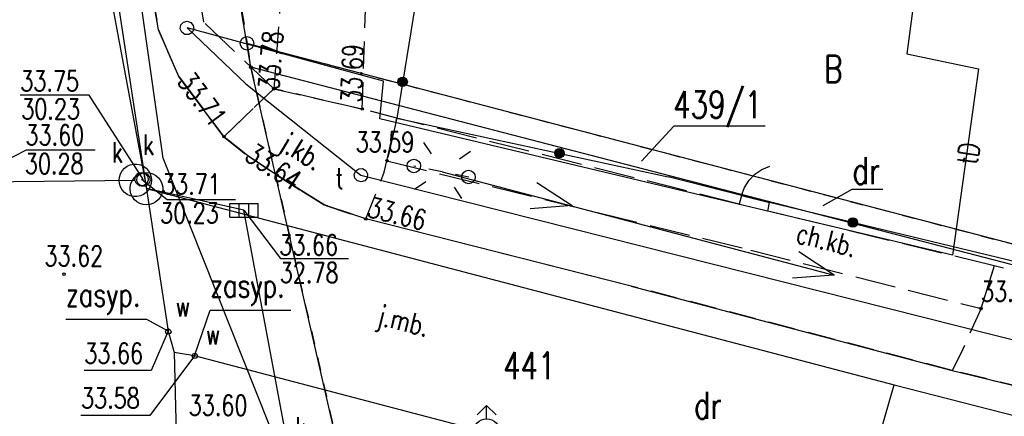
# Model space of a CAD drawing. Extents: x 6550385 to 6550663, y 5985693 to 5985865.
# Tile 7 of 19: x 6550485 to 6550522, y 5985766 to 5985781. Entities that reach past the tile are written whole.
import ezdxf
from ezdxf.enums import TextEntityAlignment as Align

# ---------------------------------------------------------------- set-up
doc = ezdxf.new("R2010")
doc.units = 0
doc.header["$MEASUREMENT"] = 0
for name, pattern in [('2', [1, 0.5, -0.5]), ('423', [2, 1.5, -0.5]), ('424', [1.5, 1, -0.5]), ('901', [0])]:
    doc.linetypes.add(name, pattern=pattern)
doc.layers.get('0').update_dxf_attribs({"linetype": 'CONTINUOUS'})
for name, color, linetype in [('202-PUNKT_GRANICZNY', 7, 'CONTINUOUS'), ('203-PUNKT_GRANICZNY', 7, 'CONTINUOUS'), ('210-OZNACZENIE_KONTURU_UZY', 7, 'CONTINUOUS'), ('211-NUMER_DZIALKI_EWIDENCY', 7, 'CONTINUOUS'), ('218-KONTUR_UZYTKU_GRUNTOWE', 7, 'CONTINUOUS'), ('219-DZIALKA_EWIDENCYJNA', 7, 'CONTINUOUS'), ('581-NUMER_W_GESUT-SWPOD', 7, 'CONTINUOUS'), ('CHODNIK', 7, 'CONTINUOUS'), ('CHODNIK-ATR17', 7, 'CONTINUOUS'), ('FURTKA', 7, 'CONTINUOUS'), ('HYDRANT', 7, 'CONTINUOUS'), ('JEZDNIA', 7, 'CONTINUOUS'), ('JEZDNIA-ATR17', 7, 'CONTINUOUS'), ('KOMORA_PODZIEMNA', 7, 'CONTINUOUS'), ('KOMORA_PODZIEMNA-ATR17', 7, 'CONTINUOUS'), ('KRATKA_SCIEKOWA', 7, 'CONTINUOUS'), ('KRAWEZNIK', 7, 'CONTINUOUS'), ('LATARNIA', 7, 'CONTINUOUS'), ('OGRODZENIE_TRWALE', 7, 'CONTINUOUS'), ('PIKIETA_SZTUCZNA', 7, 'CONTINUOUS'), ('PIKIETA_SZTUCZNA-ATR2', 7, 'CONTINUOUS'), ('PRZEWOD_ELEKTROENERGETYCZ0', 7, 'CONTINUOUS'), ('PRZEWOD_KANALIZACYJNY', 7, 'CONTINUOUS'), ('PRZEWOD_TELEKOMUNIKACYJNY_', 7, 'CONTINUOUS'), ('PRZEWOD_WODOCIAGOWY', 7, 'CONTINUOUS'), ('RZEDNA-ATR2', 7, 'CONTINUOUS'), ('RZEDNA-ATR3', 7, 'CONTINUOUS'), ('SLUPEK_TELEKOMUNIKACYJNY', 7, 'CONTINUOUS'), ('STUDNIA_KANALIZACYJNA', 7, 'CONTINUOUS'), ('WLAZ_DO_KOMORY_LUB_KANALU0', 7, 'CONTINUOUS'), ('WLAZ_DO_KOMORY_LUB_KANALU_', 7, 'CONTINUOUS'), ('ZASUWA_LUB_ZAWOR', 7, 'CONTINUOUS'), ('ZASUWA_LUB_ZAWOR-ATR17', 7, 'CONTINUOUS')]:
    doc.layers.add(name, color=color, linetype=linetype)
doc.styles.add('STYL_ARIAL', font='simplex', dxfattribs={"width": 0.75, "oblique": 0.1})

# ---------------------------------------------------------------- blocks, each defined once
blk = doc.blocks.new('202')
at = {"color": 0}
blk.add_circle((0, 0), 0.25, dxfattribs=at)
blk = doc.blocks.new('203')
at = {"color": 0}
blk.add_circle((0, 0), 0.05, dxfattribs=at)
blk = doc.blocks.new('US15')
at = {"color": 7}
blk.add_polyline3d([(0, 0.25, 0), (0.1352, 0.2103, 0), (0.2274, 0.1039, 0), (0.2475, -0.0356, 0), (0.1889, -0.1637, 0), (0.0704, -0.2399, 0), (-0.0704, -0.2399, 0), (-0.1889, -0.1637, 0), (-0.2475, -0.0356, 0), (-0.2274, 0.1039, 0), (-0.1352, 0.2103, 0), (0, 0.25, 0)], dxfattribs=at)
blk = doc.blocks.new('US22')
at = {"color": 7}
blk.add_polyline3d([(0, 0.25, 0), (0.1352, 0.2103, 0), (0.2274, 0.1039, 0), (0.2475, -0.0356, 0), (0.1889, -0.1637, 0), (0.0704, -0.2399, 0), (-0.0704, -0.2399, 0), (-0.1889, -0.1637, 0), (-0.2475, -0.0356, 0), (-0.2274, 0.1039, 0), (-0.1352, 0.2103, 0), (0, 0.25, 0)], dxfattribs=at)
blk = doc.blocks.new('US05')
at = {"color": 7}
for points in [[(-0.525, 0.25, 0), (-0.175, 0.25, 0)], [(-0.525, -0.25, 0), (-0.525, 0.25, 0)], [(-0.175, 0.25, 0), (0.175, 0.25, 0)], [(-0.175, -0.25, 0), (-0.175, 0.25, 0)], [(0.175, 0.25, 0), (0.525, 0.25, 0)], [(0.175, -0.25, 0), (0.175, 0.25, 0)], [(0.525, -0.25, 0), (0.525, 0.25, 0)], [(-0.525, -0.25, 0), (-0.175, -0.25, 0)], [(-0.175, -0.25, 0), (0.175, -0.25, 0)], [(0.175, -0.25, 0), (0.525, -0.25, 0)]]:
    blk.add_polyline3d(points, dxfattribs=at)
blk = doc.blocks.new('US09')
at = {"color": 7}
blk.add_polyline3d([(0.25, 0.0005, 0), (0.2103, -0.1347, 0), (0.1038, -0.227, 0), (-0.0356, -0.247, 0), (-0.1637, -0.1885, 0), (-0.2399, -0.07, 0), (-0.2399, 0.0709, 0), (-0.1637, 0.1894, 0), (-0.0356, 0.2479, 0), (0.1038, 0.2279, 0), (0.2103, 0.1356, 0), (0.25, 0.0005, 0)], dxfattribs=at)
blk = doc.blocks.new('OK04')
at = {"color": 7}
blk.add_polyline3d([(0, 0.001, 0), (0.0328, 0.3129, 0), (0.1297, 0.6111, 0), (0.2865, 0.8827, 0), (0.4963, 1.1157, 0), (0.75, 1.3, 0)], dxfattribs=at)
blk = doc.blocks.new('PW01')
at = {"color": 7}
blk.add_polyline3d([(0.045, 0, 0), (0.0318, -0.0318, 0), (0, -0.045, 0), (-0.0318, -0.0318, 0), (-0.045, 0, 0), (-0.0318, 0.0318, 0), (0, 0.045, 0), (0.0318, 0.0318, 0), (0.045, 0, 0)], dxfattribs=at)
blk = doc.blocks.new('513')
at = {"color": 0}
for p, q in [((-0.35, 0.65), (0, 1)), ((0, 0.5), (0, 1)), ((0, 1), (0.35, 0.65))]:
    blk.add_line(p, q, dxfattribs=at)
blk.add_circle((0, 0), 0.5, dxfattribs=at)
blk = doc.blocks.new('510')
at = {"color": 0}
blk.add_circle((0, 0), 0.25, dxfattribs=at)
blk = doc.blocks.new('515')
at = {"color": 0}
for p, q in [((0, 1.25), (0, 0.75)), ((-1.25, 0), (-0.75, 0)), ((0.75, 0), (1.25, 0)), ((0, -0.75), (0, -1.25))]:
    blk.add_line(p, q, dxfattribs=at)

msp = doc.modelspace()

# ---------------------------------------------------------------- linework, layer by layer
at = {"layer": '210-OZNACZENIE_KONTURU_UZY', "color": 3}
msp.add_polyline3d([(6550517.113, 5985774.384, 0), (6550515.969, 5985774.384, 0), (6550514.896, 5985773.776, 0)], dxfattribs=at)
at = {"layer": '218-KONTUR_UZYTKU_GRUNTOWE', "color": 3, "linetype": '2'}
for points in [[(6550488.56, 5985810.57, 0), (6550493.65, 5985779.78, 0)], [(6550493.65, 5985779.78, 0), (6550537.43, 5985768.29, 0)], [(6550493.65, 5985779.78, 0), (6550493.78, 5985778.9, 0)], [(6550493.78, 5985778.9, 0), (6550493.65, 5985779.78, 0)], [(6550493.78, 5985778.9, 0), (6550497.21, 5985763.97, 0)]]:
    msp.add_polyline3d(points, dxfattribs=at)
at = {"layer": '219-DZIALKA_EWIDENCYJNA', "color": 7}
for points in [[(6550493.64, 5985779.78, 0), (6550488.56, 5985810.57, 0)], [(6550493.78, 5985778.9, 0), (6550493.64, 5985779.78, 0)], [(6550537.43, 5985768.29, 0), (6550493.64, 5985779.78, 0)], [(6550497.21, 5985763.97, 0), (6550493.78, 5985778.9, 0)], [(6550537.31, 5985767.59, 0), (6550493.78, 5985778.9, 0)]]:
    msp.add_polyline3d(points, dxfattribs=at)
at = {"layer": '581-NUMER_W_GESUT-SWPOD', "color": 7}
for points in [[(6550491.71, 5985768.23, 0), (6550492.28, 5985769.92, 0), (6550495.264, 5985769.92, 0)], [(6550490.73, 5985769.14, 0), (6550489.94, 5985769.58, 0), (6550486.956, 5985769.58, 0)]]:
    msp.add_polyline3d(points, dxfattribs=at)
at = {"layer": 'CHODNIK', "color": 7, "linetype": '423'}
for points in [[(6550492.05, 5985780.56, 0), (6550489.4, 5985796.51, 0), (6550486.22, 5985816.22, 0), (6550485.82, 5985818.58, 0), (6550484.42, 5985827.33, 0), (6550486.6, 5985827.62, 0), (6550486.42, 5985828.79, 0), (6550484.2, 5985828.51, 0), (6550482.99, 5985836.62, 0), (6550481.42, 5985836.33, 0), (6550484.26, 5985817.99, 0), (6550487.76, 5985795.93, 0), (6550490.37, 5985780.28, 0), (6550491.12, 5985778.56, 0), (6550492.79, 5985776.33, 0), (6550494.63, 5985778.1, 0), (6550492.05, 5985780.56, 0)], [(6550499.17, 5985777.02, 0), (6550498.81, 5985775.44, 0), (6550512.24, 5985772.14, 0), (6550520.74, 5985769.98, 0), (6550521.23, 5985771.56, 0), (6550512.87, 5985773.58, 0), (6550512.93, 5985773.9, 0), (6550511.9, 5985774.16, 0), (6550511.81, 5985773.84, 0), (6550499.17, 5985777.02, 0)]]:
    msp.add_polyline3d(points, dxfattribs=at)
at = {"layer": 'FURTKA', "color": 7}
msp.add_polyline3d([(6550511.9, 5985774.16, 0), (6550512.93, 5985773.9, 0)], dxfattribs=at)
at = {"layer": 'JEZDNIA', "color": 7, "linetype": '424'}
for points in [[(6550499.66, 5985803.5, 0), (6550502.64, 5985811.9, 0), (6550505.87, 5985816.96, 0), (6550502.75, 5985817.1, 0), (6550499.58, 5985810.96, 0), (6550498.06, 5985806.78, 0), (6550495.47, 5985789.36, 0), (6550494.63, 5985778.1, 0), (6550497.9, 5985777.35, 0), (6550498.45, 5985794.85, 0), (6550499.66, 5985803.5, 0)], [(6550490.37, 5985780.28, 0), (6550487.76, 5985795.93, 0)], [(6550491.12, 5985778.56, 0), (6550490.37, 5985780.28, 0)], [(6550492.79, 5985776.33, 0), (6550491.12, 5985778.56, 0)], [(6550496.52, 5985773.8, 0), (6550498.03, 5985773.29, 0), (6550498.71, 5985775.02, 0), (6550498.81, 5985775.44, 0), (6550499.17, 5985777.02, 0), (6550497.9, 5985777.35, 0), (6550494.63, 5985778.1, 0), (6550492.79, 5985776.33, 0), (6550493.66, 5985775.63, 0), (6550494.75, 5985774.91, 0), (6550495.64, 5985774.34, 0), (6550496.52, 5985773.8, 0)], [(6550493.66, 5985775.63, 0), (6550492.79, 5985776.33, 0)], [(6550494.75, 5985774.91, 0), (6550493.66, 5985775.63, 0)], [(6550495.64, 5985774.34, 0), (6550494.75, 5985774.91, 0)], [(6550496.52, 5985773.8, 0), (6550495.64, 5985774.34, 0)], [(6550498.03, 5985773.29, 0), (6550496.52, 5985773.8, 0)], [(6550507.82, 5985770.81, 0), (6550498.03, 5985773.29, 0)], [(6550519.68, 5985767.69, 0), (6550525.34, 5985766.32, 0), (6550525.33, 5985767.18, 0), (6550525.47, 5985768.85, 0), (6550525.92, 5985770.31, 0), (6550521.23, 5985771.56, 0), (6550520.74, 5985769.98, 0), (6550520.01, 5985768.34, 0), (6550519.68, 5985767.69, 0)], [(6550519.68, 5985767.69, 0), (6550507.82, 5985770.81, 0)], [(6550525.34, 5985766.32, 0), (6550519.68, 5985767.69, 0)]]:
    msp.add_polyline3d(points, dxfattribs=at)
at = {"layer": 'KOMORA_PODZIEMNA', "color": 34}
msp.add_polyline3d([(6550490.12, 5985774.72, 0), (6550490.11, 5985774.6, 0), (6550490.07, 5985774.48, 0), (6550490.01, 5985774.37, 0), (6550489.92, 5985774.27, 0), (6550489.82, 5985774.2, 0), (6550489.71, 5985774.15, 0), (6550489.58, 5985774.12, 0), (6550489.46, 5985774.12, 0), (6550489.33, 5985774.15, 0), (6550489.22, 5985774.2, 0), (6550489.12, 5985774.27, 0), (6550489.03, 5985774.37, 0), (6550488.97, 5985774.48, 0), (6550488.93, 5985774.6, 0), (6550488.92, 5985774.72, 0), (6550488.93, 5985774.84, 0), (6550488.97, 5985774.96, 0), (6550489.03, 5985775.07, 0), (6550489.12, 5985775.17, 0), (6550489.22, 5985775.24, 0), (6550489.33, 5985775.29, 0), (6550489.46, 5985775.32, 0), (6550489.58, 5985775.32, 0), (6550489.71, 5985775.29, 0), (6550489.82, 5985775.24, 0), (6550489.92, 5985775.17, 0), (6550490.01, 5985775.07, 0), (6550490.07, 5985774.96, 0), (6550490.11, 5985774.84, 0), (6550490.12, 5985774.72, 0)], dxfattribs=at)
at = {"layer": 'KRAWEZNIK', "color": 7}
for points in [[(6550507.82, 5985770.81, 0), (6550498.03, 5985773.29, 0), (6550496.52, 5985773.8, 0), (6550495.64, 5985774.34, 0), (6550494.75, 5985774.91, 0), (6550493.66, 5985775.63, 0), (6550492.79, 5985776.33, 0), (6550491.12, 5985778.56, 0), (6550490.37, 5985780.28, 0), (6550487.76, 5985795.93, 0), (6550484.26, 5985817.99, 0), (6550481.42, 5985836.33, 0), (6550480.75, 5985840.46, 0), (6550480.069, 5985844.557, 0)], [(6550507.82, 5985770.81, 0), (6550519.68, 5985767.69, 0), (6550525.34, 5985766.32, 0), (6550525.52, 5985766.28, 0), (6550545.45, 5985761.4, 0), (6550550.666, 5985760.179, 0), (6550562.258, 5985757.323, 0), (6550563.326, 5985758.36, 0), (6550563.423, 5985759.301, 0), (6550563.702, 5985761.027, 0), (6550567.87, 5985759.811, 0)]]:
    msp.add_polyline3d(points, dxfattribs=at)
at = {"layer": 'LATARNIA', "color": 7, "linetype": '2'}
msp.add_polyline3d([(6550501.83, 5985774.83, 0), (6550499.8, 5985775.24, 0)], dxfattribs=at)
at = {"layer": 'OGRODZENIE_TRWALE', "color": 7, "linetype": '901'}
for points in [[(6550500.59, 5985785.76, 0), (6550499.17, 5985777.02, 0), (6550509.19, 5985774.85, 0)], [(6550511.9, 5985774.16, 0), (6550509.19, 5985774.85, 0)], [(6550537.88, 5985767.88, 0), (6550512.93, 5985773.9, 0)]]:
    msp.add_polyline3d(points, dxfattribs=at)
at = {"layer": 'OGRODZENIE_TRWALE', "color": 7}
for centre, radius in [((6550499.387, 5985778.357), 0.175), ((6550499.387, 5985778.357), 0.158), ((6550499.387, 5985778.357), 0.14), ((6550499.387, 5985778.357), 0.122), ((6550499.387, 5985778.357), 0.105), ((6550499.387, 5985778.357), 0.0875), ((6550499.387, 5985778.357), 0.07), ((6550499.387, 5985778.357), 0.0525), ((6550499.387, 5985778.357), 0.035), ((6550505.176, 5985775.719), 0.175), ((6550505.176, 5985775.719), 0.158), ((6550505.176, 5985775.719), 0.14), ((6550505.176, 5985775.719), 0.122), ((6550505.176, 5985775.719), 0.105), ((6550505.176, 5985775.719), 0.0875), ((6550505.176, 5985775.719), 0.07), ((6550505.176, 5985775.719), 0.0525), ((6550505.176, 5985775.719), 0.035), ((6550516.008, 5985773.157), 0.175), ((6550516.008, 5985773.157), 0.158), ((6550516.008, 5985773.157), 0.14), ((6550516.008, 5985773.157), 0.122), ((6550516.008, 5985773.157), 0.105), ((6550516.008, 5985773.157), 0.0875), ((6550516.008, 5985773.157), 0.07), ((6550516.008, 5985773.157), 0.0525), ((6550516.008, 5985773.157), 0.035)]:
    msp.add_circle(centre, radius, dxfattribs=at)
at = {"layer": 'PRZEWOD_ELEKTROENERGETYCZ0', "color": 1}
for points in [[(6550500.853, 5985775.036, 0), (6550515.321, 5985771.215, 0), (6550514.019, 5985772.079, 0)], [(6550504.346, 5985774.637, 0), (6550505.642, 5985773.785, 0), (6550504.099, 5985773.665, 0)], [(6550513.781, 5985771.118, 0), (6550515.309, 5985771.228, 0)]]:
    msp.add_polyline3d(points, dxfattribs=at)
at = {"layer": 'PRZEWOD_KANALIZACYJNY', "color": 34}
for points in [[(6550479.536, 5985844.569, 0), (6550479.93, 5985841.36, 0), (6550480.41, 5985836.66, 0), (6550481.48, 5985828.84, 0), (6550483.72, 5985807.7, 0), (6550489.93, 5985774.41, 0)], [(6550481.489, 5985714.697, 0), (6550484.47, 5985729.6, 0), (6550482.78, 5985774.65, 0), (6550489.52, 5985774.72, 0)], [(6550489.93, 5985774.41, 0), (6550517.53, 5985767.16, 0), (6550547.86, 5985759.38, 0), (6550564.83, 5985755.29, 0), (6550587.34, 5985749.57, 0)], [(6550491.309, 5985712.892, 0), (6550493.22, 5985728.81, 0), (6550494.68, 5985740.94, 0), (6550495.31, 5985757.47, 0), (6550495.05, 5985765.45, 0), (6550493.53, 5985773.61, 0), (6550489.93, 5985774.41, 0)], [(6550515.05, 5985758.54, 0), (6550517.53, 5985767.16, 0)]]:
    msp.add_polyline3d(points, dxfattribs=at)
at = {"layer": 'PRZEWOD_TELEKOMUNIKACYJNY_', "color": 30}
for points in [[(6550495.93, 5985745.11, 0), (6550497.17, 5985746.87, 0), (6550497.55, 5985754.39, 0), (6550494.48, 5985765.63, 0), (6550490.55, 5985775.54, 0), (6550483.95, 5985821.8, 0), (6550481.037, 5985844.536, 0)], [(6550518.34, 5985782, 0), (6550518, 5985779.39, 0), (6550520.65, 5985778.84, 0), (6550519.69, 5985771.95, 0), (6550508.88, 5985774.53, 0), (6550498.55, 5985776.99, 0), (6550498.68, 5985778.38, 0), (6550491.43, 5985780.35, 0)], [(6550491.43, 5985780.35, 0), (6550493.6, 5985778.29, 0), (6550497.85, 5985774.91, 0), (6550531.59, 5985766.38, 0), (6550562.31, 5985758.53, 0), (6550583.99, 5985753.43, 0), (6550592.44, 5985751.05, 0)]]:
    msp.add_polyline3d(points, dxfattribs=at)
at = {"layer": 'PRZEWOD_WODOCIAGOWY', "color": 5}
for points in [[(6550482.06, 5985827.42, 0), (6550485.42, 5985803.99, 0), (6550490.73, 5985769.14, 0), (6550490.95, 5985768.36, 0)], [(6550621.85, 5985735.12, 0), (6550603.76, 5985739.27, 0), (6550594.63, 5985741.65, 0), (6550593.19, 5985742.02, 0), (6550545.51, 5985754.21, 0), (6550537.08, 5985756.53, 0), (6550502.49, 5985765.4, 0), (6550491.71, 5985768.23, 0), (6550490.95, 5985768.36, 0)], [(6550490.95, 5985768.36, 0), (6550491.38, 5985750.85, 0)]]:
    msp.add_polyline3d(points, dxfattribs=at)
at = {"layer": 'RZEDNA-ATR2', "color": 7}
for points in [[(6550489.82, 5985774.74, 0), (6550487.81, 5985777.86, 0), (6550485.273, 5985777.86, 0)], [(6550482.91, 5985774.51, 0), (6550485.5, 5985775.84, 0), (6550488.032, 5985775.84, 0)], [(6550489.75, 5985774.76, 0), (6550490.69, 5985774.01, 0), (6550493.222, 5985774.01, 0)], [(6550493.53, 5985773.61, 0), (6550494.878, 5985771.833, 0), (6550497.395, 5985771.833, 0)], [(6550490.73, 5985769.14, 0), (6550490.11, 5985767.69, 0), (6550487.637, 5985767.69, 0)], [(6550491.71, 5985768.23, 0), (6550490.05, 5985766.03, 0), (6550487.513, 5985766.03, 0)]]:
    msp.add_polyline3d(points, dxfattribs=at)
at = {"layer": 'STUDNIA_KANALIZACYJNA', "color": 34}
msp.add_polyline3d([(6550489.93, 5985775.01, 0), (6550490.05, 5985775, 0), (6550490.17, 5985774.96, 0), (6550490.28, 5985774.9, 0), (6550490.38, 5985774.81, 0), (6550490.45, 5985774.71, 0), (6550490.5, 5985774.6, 0), (6550490.53, 5985774.47, 0), (6550490.53, 5985774.35, 0), (6550490.5, 5985774.22, 0), (6550490.45, 5985774.11, 0), (6550490.38, 5985774.01, 0), (6550490.28, 5985773.92, 0), (6550490.17, 5985773.86, 0), (6550490.05, 5985773.82, 0), (6550489.93, 5985773.81, 0), (6550489.81, 5985773.82, 0), (6550489.69, 5985773.86, 0), (6550489.58, 5985773.92, 0), (6550489.48, 5985774.01, 0), (6550489.41, 5985774.11, 0), (6550489.36, 5985774.22, 0), (6550489.33, 5985774.35, 0), (6550489.33, 5985774.47, 0), (6550489.36, 5985774.6, 0), (6550489.41, 5985774.71, 0), (6550489.48, 5985774.81, 0), (6550489.58, 5985774.9, 0), (6550489.69, 5985774.96, 0), (6550489.81, 5985775, 0), (6550489.93, 5985775.01, 0)], dxfattribs=at)
at = {"layer": 'WLAZ_DO_KOMORY_LUB_KANALU0', "color": 7}
msp.add_polyline3d([(6550512.772, 5985776.72, 0), (6550509.402, 5985776.72, 0), (6550508.204, 5985775.422, 0)], dxfattribs=at)
at = {"layer": 'ZASUWA_LUB_ZAWOR', "color": 5}
for points in [[(6550490.664, 5985769.06, 0), (6550490.638, 5985769.132, 0), (6550490.67, 5985769.201, 0), (6550490.742, 5985769.227, 0), (6550490.812, 5985769.195, 0), (6550490.838, 5985769.123, 0), (6550490.805, 5985769.053, 0), (6550490.733, 5985769.027, 0), (6550490.664, 5985769.06, 0)], [(6550491.646, 5985768.162, 0), (6550491.62, 5985768.234, 0), (6550491.652, 5985768.303, 0), (6550491.724, 5985768.329, 0), (6550491.793, 5985768.297, 0), (6550491.819, 5985768.225, 0), (6550491.787, 5985768.156, 0), (6550491.715, 5985768.13, 0), (6550491.646, 5985768.162, 0)]]:
    msp.add_polyline3d(points, dxfattribs=at)

# ---------------------------------------------------------------- block references
at = {"layer": '202-PUNKT_GRANICZNY', "color": 7}
msp.add_blockref('202', (6550493.64, 5985779.78), dxfattribs=at)
at = {"layer": '203-PUNKT_GRANICZNY', "color": 7}
msp.add_blockref('203', (6550493.78, 5985778.9), dxfattribs=at)
at = {"layer": 'FURTKA', "color": 7, "rotation": 345.8316}
msp.add_blockref('OK04', (6550511.9, 5985774.16), dxfattribs=at)
at = {"layer": 'HYDRANT', "color": 5}
msp.add_blockref('513', (6550502.49, 5985765.4), dxfattribs=at)
at = {"layer": 'KOMORA_PODZIEMNA', "color": 30, "rotation": 345.75138}
msp.add_blockref('US15', (6550497.85, 5985774.91), dxfattribs=at)
at = {"layer": 'KRATKA_SCIEKOWA', "color": 34}
msp.add_blockref('US05', (6550493.53, 5985773.61), dxfattribs=at)
at = {"layer": 'LATARNIA', "color": 7, "rotation": 304.27985}
msp.add_blockref('515', (6550500.862, 5985775.082), dxfattribs=at)
at = {"layer": 'LATARNIA', "color": 7}
for p in [(6550499.8, 5985775.25), (6550501.82, 5985774.84)]:
    msp.add_blockref('510', p, dxfattribs=at)
at = {"layer": 'PIKIETA_SZTUCZNA', "color": 7}
for p in [(6550494.63, 5985778.1), (6550497.9, 5985777.35), (6550492.79, 5985776.33), (6550498.81, 5985775.44), (6550494.75, 5985774.91), (6550498.03, 5985773.29), (6550520.74, 5985769.98)]:
    msp.add_blockref('PW01', p, dxfattribs=at)
at = {"layer": 'PIKIETA_SZTUCZNA', "color": 7, "rotation": 180.00042}
msp.add_blockref('PW01', (6550486.89, 5985771.25), dxfattribs=at)
at = {"layer": 'SLUPEK_TELEKOMUNIKACYJNY', "color": 30, "rotation": 88.07507}
msp.add_blockref('US09', (6550491.43, 5985780.35), dxfattribs=at)
at = {"layer": 'WLAZ_DO_KOMORY_LUB_KANALU_', "color": 7}
for p in [(6550489.75, 5985774.76), (6550489.82, 5985774.74)]:
    msp.add_blockref('US22', p, dxfattribs=at)

# ---------------------------------------------------------------- texts
at = {"layer": '210-OZNACZENIE_KONTURU_UZY', "color": 3, "style": 'STYL_ARIAL', "width": 0.75}
for s, p in [('B', (6550514.95, 5985778.336)), ('dr', (6550515.989, 5985774.572)), ('dr', (6550510.139, 5985765.904))]:
    msp.add_text(s, height=1, dxfattribs=at).set_placement(p)
at = {"layer": '211-NUMER_DZIALKI_EWIDENCY', "color": 7, "style": 'STYL_ARIAL', "width": 0.75}
for s, p in [('439/1', (6550509.379, 5985777.016)), ('441', (6550503.1, 5985767.367))]:
    msp.add_text(s, height=1, dxfattribs=at).set_placement(p)
at = {"layer": '581-NUMER_W_GESUT-SWPOD', "color": 5, "style": 'STYL_ARIAL', "width": 0.75}
for p in [(6550492.28, 5985770.399), (6550486.956, 5985770.059)]:
    msp.add_text('zasyp.', height=0.875, dxfattribs=at).set_placement(p)
at = {"layer": 'CHODNIK-ATR17', "color": 7, "style": 'STYL_ARIAL', "width": 0.75}
msp.add_text('ch.kb.', height=0.75, rotation=345.742, dxfattribs=at).set_placement((6550513.863, 5985772.428))
at = {"layer": 'JEZDNIA-ATR17', "color": 7, "style": 'STYL_ARIAL', "width": 0.75}
for s, rotation, p in [('j.kb.', 328.891, (6550494.796, 5985775.876)), ('j.mb.', 346.266, (6550498.409, 5985769.386))]:
    msp.add_text(s, height=0.75, rotation=rotation, dxfattribs=at).set_placement(p)
at = {"layer": 'KOMORA_PODZIEMNA-ATR17', "color": 7, "style": 'STYL_ARIAL', "width": 0.75}
msp.add_text('t', height=0.75, dxfattribs=at).set_placement((6550496.91, 5985774.416))
at = {"layer": 'PIKIETA_SZTUCZNA-ATR2', "color": 7, "style": 'STYL_ARIAL', "width": 0.75}
for s, rotation, p in [('33.78', 85.733, (6550494.897, 5985779.126)), ('33.69', 88.199, (6550497.898, 5985778.661)), ('33.71', 306.829, (6550491.69, 5985777.488)), ('33.64', 326.553, (6550494.417, 5985774.904)), ('33.66', 345.785, (6550499.096, 5985773.121))]:
    msp.add_text(s, height=0.75, rotation=rotation, dxfattribs=at).set_placement(p, align=Align.CENTER)
for s, p in [('33.59', (6550497.651, 5985775.759)), ('33.62', (6550486.164, 5985771.545)), ('33.67', (6550520.74, 5985770.236))]:
    msp.add_text(s, height=0.75, dxfattribs=at).set_placement(p)
at = {"layer": 'PRZEWOD_TELEKOMUNIKACYJNY_', "color": 30, "style": 'STYL_ARIAL', "width": 0.75}
msp.add_text('tD', height=0.75, rotation=82.068, dxfattribs=at).set_placement((6550520.593, 5985775.27))
at = {"layer": 'RZEDNA-ATR2', "color": 34, "style": 'STYL_ARIAL', "width": 0.75}
for s, p in [('33.75', (6550485.273, 5985778.017)), ('33.60', (6550485.464, 5985776.021)), ('33.71', (6550490.505, 5985774.202)), ('33.66', (6550494.832, 5985771.952)), ('33.60', (6550491.49, 5985766.024))]:
    msp.add_text(s, height=0.75, dxfattribs=at).set_placement(p)
at = {"layer": 'RZEDNA-ATR2', "color": 5, "style": 'STYL_ARIAL', "width": 0.75}
for s, p in [('33.66', (6550487.637, 5985767.954)), ('33.58', (6550487.513, 5985766.294))]:
    msp.add_text(s, height=0.75, dxfattribs=at).set_placement(p)
at = {"layer": 'RZEDNA-ATR3', "color": 34, "style": 'STYL_ARIAL', "width": 0.75}
for s, p in [('30.23', (6550485.309, 5985776.979)), ('30.28', (6550485.441, 5985774.958)), ('30.23', (6550490.433, 5985773.132)), ('32.78', (6550494.853, 5985770.934))]:
    msp.add_text(s, height=0.75, dxfattribs=at).set_placement(p)
at = {"layer": 'WLAZ_DO_KOMORY_LUB_KANALU_', "color": 7, "style": 'STYL_ARIAL', "width": 0.75}
for p in [(6550489.8, 5985775.656), (6550488.65, 5985775.376), (6550495.42, 5985765.216)]:
    msp.add_text('k', height=0.75, dxfattribs=at).set_placement(p)
at = {"layer": 'ZASUWA_LUB_ZAWOR-ATR17', "color": 5, "style": 'STYL_ARIAL', "width": 0.75}
for p in [(6550491.01, 5985769.686), (6550492.12, 5985768.656)]:
    msp.add_text('w', height=0.75, dxfattribs=at).set_placement(p)

doc.saveas('drawing.dxf')
